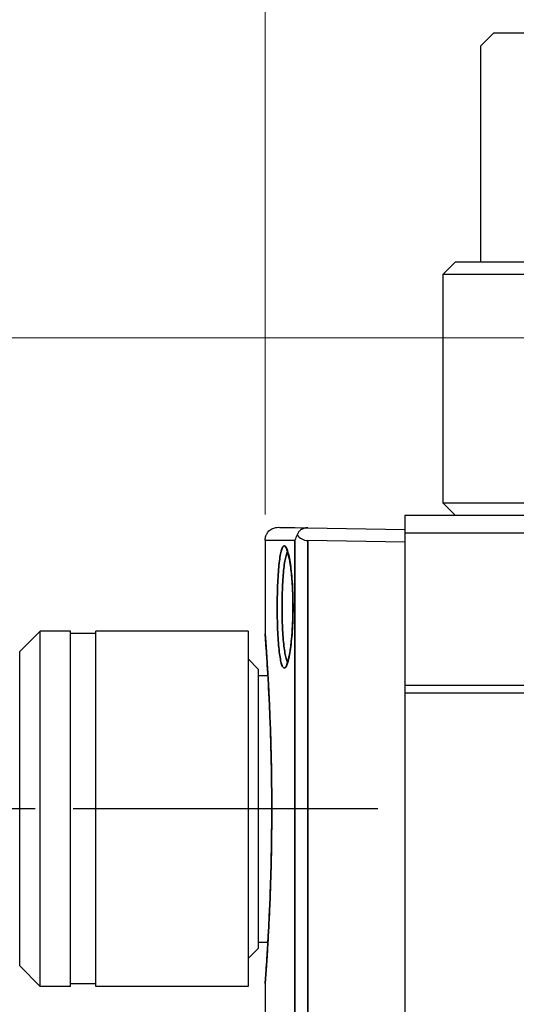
# Model space of a CAD drawing. Header units: millimetres. Extents: x 399 to 6076, y -1991 to 1602.
# Tile 75 of 256: x 4592 to 4612, y -1086 to -1048. Entities that reach past the tile are written whole.
import ezdxf

# ---------------------------------------------------------------- set-up
doc = ezdxf.new("R2010")
doc.units = ezdxf.units.MM
doc.linetypes.add('AM_ISO08W050', pattern=[18, 12, -1.5, 3, -1.5])
for name, color, linetype, lineweight in [('AM_5', 3, 'Continuous', 25), ('AM_7', 4, 'AM_ISO08W050', 25), ('可見 (ISO)', 7, 'Continuous', 25), ('窄部可見 (ISO)', 7, 'Continuous', 35)]:
    doc.layers.add(name, color=color, linetype=linetype, lineweight=lineweight)
doc.styles.add('尺寸標註', font='romans.shx', dxfattribs={"bigfont": 'CHINESET.SHX'})
doc.dimstyles.new('CNS1$0', dxfattribs={"dimtxt": 2.5, "dimasz": 2.5, "dimexe": 1, "dimexo": 1, "dimgap": 1.5, "dimtad": 1, "dimtoh": 1, "dimdec": 1, "dimdsep": 46, "dimtxsty": '尺寸標註', "dimcen": 0, "dimclrd": 2, "dimclre": 2, "dimclrt": 1, "dimadec": 0, "dimazin": 2, "dimtp": 0.1, "dimtm": 0.1, "dimtfac": 0.71, "dimtdec": 1, "dimtmove": 0, "dimatfit": 0, "dimfxl": 0, "dimlwd": 13, "dimlwe": 13, "dimarcsym": 0})

# ---------------------------------------------------------------- blocks, each defined once
blk = doc.blocks.new('*D347')
at = {"layer": 'AM_5', "color": 2, "lineweight": 13}
for p, q in [((4602.155, -1067.107), (4602.155, -1012.644)), ((4689.402, -1067.29), (4689.402, -1012.644)), ((4604.655, -1013.644), (4686.902, -1013.644))]:
    blk.add_line(p, q, dxfattribs=at)
at = {"layer": 'AM_5', "color": 2}
for points in [[(4604.655, -1013.228), (4604.655, -1014.061), (4602.155, -1013.644)], [(4686.902, -1013.228), (4686.902, -1014.061), (4689.402, -1013.644)]]:
    blk.add_solid(points, dxfattribs=at)
at = {"layer": 'Defpoints', "color": 0}
for p in [(4689.402, -1013.644), (4602.155, -1068.107), (4689.402, -1068.29)]:
    blk.add_point(p, dxfattribs=at)
at = {"layer": 'AM_5', "color": 1, "insert": (4645.778, -1010.894), "char_height": 2.5, "attachment_point": 5, "style": '尺寸標註'}
blk.add_mtext('87.2', dxfattribs=at)
blk = doc.blocks.new('*D348')
at = {"layer": 'AM_5', "color": 2, "lineweight": 13}
for p, q in [((4572.085, -1069.994), (4572.085, -1000.144)), ((4689.402, -1067.29), (4689.402, -1000.144)), ((4686.902, -1001.144), (4574.585, -1001.144))]:
    blk.add_line(p, q, dxfattribs=at)
at = {"layer": 'AM_5', "color": 2}
for points in [[(4574.585, -1000.728), (4574.585, -1001.561), (4572.085, -1001.144)], [(4686.902, -1000.728), (4686.902, -1001.561), (4689.402, -1001.144)]]:
    blk.add_solid(points, dxfattribs=at)
at = {"layer": 'Defpoints', "color": 0}
for p in [(4572.085, -1001.144), (4689.402, -1068.29), (4572.085, -1070.994)]:
    blk.add_point(p, dxfattribs=at)
at = {"layer": 'AM_5', "color": 1, "insert": (4630.743, -998.394), "char_height": 2.5, "attachment_point": 5, "style": '尺寸標註'}
blk.add_mtext('117.3', dxfattribs=at)
blk = doc.blocks.new('*D350')
at = {"layer": 'AM_5', "color": 2, "lineweight": 13}
for p, q in [((4623.303, -1060.144), (4558.987, -1060.144)), ((4559.987, -1062.644), (4559.987, -1076.194)), ((4565.975, -1078.694), (4558.987, -1078.694))]:
    blk.add_line(p, q, dxfattribs=at)
at = {"layer": 'AM_5', "color": 2}
for points in [[(4559.571, -1062.644), (4560.404, -1062.644), (4559.987, -1060.144)], [(4559.571, -1076.194), (4560.404, -1076.194), (4559.987, -1078.694)]]:
    blk.add_solid(points, dxfattribs=at)
at = {"layer": 'Defpoints', "color": 0}
for p in [(4624.303, -1060.144), (4559.987, -1078.694), (4566.975, -1078.694)]:
    blk.add_point(p, dxfattribs=at)
at = {"layer": 'AM_5', "color": 1, "insert": (4557.237, -1069.419), "char_height": 2.5, "attachment_point": 5, "rotation": 90, "style": '尺寸標註'}
blk.add_mtext('18.6', dxfattribs=at)

msp = doc.modelspace()

# ---------------------------------------------------------------- linework, layer by layer
at = {"layer": 'AM_7'}
msp.add_line((4606.595, -1078.694), (4566.975, -1078.694), dxfattribs=at)
at = {"layer": '可見 (ISO)'}
for p, q in [((4611.155, -1048.144), (4610.655, -1048.644)), ((4677.155, -1048.144), (4611.155, -1048.144)), ((4610.655, -1057.144), (4610.655, -1048.644)), ((4609.155, -1057.644), (4609.655, -1057.144)), ((4609.655, -1057.144), (4616.696, -1057.144)), ((4616.567, -1057.644), (4609.155, -1057.644)), ((4609.155, -1057.644), (4609.155, -1066.644)), ((4609.155, -1066.644), (4616.567, -1066.644)), ((4609.155, -1066.644), (4609.655, -1067.144)), ((4607.655, -1067.144), (4607.655, -1067.841)), ((4609.655, -1067.144), (4607.655, -1067.144)), ((4616.696, -1067.144), (4609.655, -1067.144)), ((4603.829, -1067.627), (4607.655, -1067.694)), ((4607.655, -1067.841), (4607.655, -1073.841)), ((4679.655, -1067.841), (4607.655, -1067.841)), ((4602.155, -1068.107), (4602.155, -1071.806)), ((4607.655, -1068.194), (4603.829, -1068.128)), ((4592.485, -1072.499), (4593.29, -1071.694)), ((4593.29, -1085.694), (4593.29, -1071.694)), ((4594.485, -1071.694), (4593.29, -1071.694)), ((4594.485, -1085.694), (4594.485, -1071.694)), ((4595.485, -1085.694), (4595.485, -1071.694)), ((4601.485, -1071.694), (4595.485, -1071.694)), ((4601.485, -1071.694), (4601.485, -1085.694)), ((4595.485, -1071.794), (4594.485, -1071.794)), ((4592.485, -1084.889), (4592.485, -1072.499)), ((4602.885, -1072.207), (4602.885, -1072.207)), ((4601.885, -1073.194), (4601.485, -1072.794)), ((4601.885, -1073.194), (4601.885, -1084.194)), ((4601.885, -1073.444), (4602.263, -1073.444)), ((4607.655, -1073.841), (4607.655, -1074.141)), ((4679.655, -1073.841), (4607.655, -1073.841)), ((4607.655, -1074.141), (4607.655, -1093.794)), ((4679.655, -1074.141), (4607.655, -1074.141)), ((4601.885, -1083.944), (4602.263, -1083.944)), ((4601.885, -1084.194), (4601.485, -1084.594)), ((4592.485, -1084.889), (4593.29, -1085.694)), ((4594.485, -1085.694), (4593.29, -1085.694)), ((4595.485, -1085.594), (4594.485, -1085.594)), ((4601.485, -1085.694), (4595.485, -1085.694)), ((4602.155, -1085.583), (4602.155, -1116.481))]:
    msp.add_line(p, q, dxfattribs=at)
msp.add_ellipse((4603.82, -1067.627), major_axis=(0.355, -0.365), ratio=0.965693, start_param=4.546063, end_param=5.510877, dxfattribs=at)
for points, knots in [([(4602.155, -1068.107), (4602.155, -1068.053), (4602.164, -1067.999), (4602.193, -1067.913), (4602.209, -1067.879), (4602.257, -1067.8), (4602.293, -1067.758), (4602.361, -1067.701), (4602.389, -1067.683), (4602.466, -1067.641), (4602.52, -1067.623), (4602.603, -1067.609), (4602.634, -1067.607), (4602.664, -1067.607)], [0, 0, 0, 0, 0.01613781, 0.01613781, 0.02726915, 0.02726915, 0.04367767, 0.04367767, 0.05366729, 0.05366729, 0.07010255, 0.07010255, 0.07913314, 0.07913314, 0.07913314, 0.07913314]), ([(4603.829, -1067.627), (4603.804, -1067.627), (4603.78, -1067.628), (4603.73, -1067.635), (4603.705, -1067.64), (4603.632, -1067.663), (4603.59, -1067.685), (4603.519, -1067.738), (4603.491, -1067.767), (4603.445, -1067.832), (4603.427, -1067.868), (4603.414, -1067.905)], [0.00000019, 0.00000019, 0.00000019, 0.00000019, 0.00744959, 0.00744959, 0.01529992, 0.01529992, 0.03141546, 0.03141546, 0.04634704, 0.04634704, 0.06247104, 0.06247104, 0.06247104, 0.06247104]), ([(4603.414, -1067.905), (4603.391, -1067.94), (4603.373, -1067.977), (4603.347, -1068.041), (4603.338, -1068.07), (4603.33, -1068.108), (4603.328, -1068.118), (4603.327, -1068.127)], [-0.02799679, -0.02799679, -0.02799679, -0.02799679, -0.01217307, -0.01217307, 0, 0, 0.00407818, 0.00407818, 0.00407818, 0.00407818]), ([(4603.002, -1072.993), (4603.002, -1072.993), (4603.002, -1072.993), (4603.002, -1072.993), (4603.008, -1072.984), (4603.027, -1072.942), (4603.042, -1072.902), (4603.079, -1072.773), (4603.103, -1072.668), (4603.15, -1072.397), (4603.173, -1072.218), (4603.212, -1071.815), (4603.228, -1071.582), (4603.239, -1071.309), (4603.24, -1071.277), (4603.244, -1071.149), (4603.247, -1071.052), (4603.25, -1070.828), (4603.25, -1070.701), (4603.246, -1070.321), (4603.236, -1070.067), (4603.207, -1069.602), (4603.186, -1069.385), (4603.138, -1069.01), (4603.109, -1068.848), (4603.066, -1068.669), (4603.052, -1068.619), (4603.027, -1068.546), (4603.016, -1068.519), (4603.005, -1068.499), (4603.002, -1068.495), (4603.002, -1068.495)], [0.0434328, 0.0434328, 0.0434328, 0.0434328, 0.0436747, 0.0436747, 0.0695634, 0.0695634, 0.1084197, 0.1084197, 0.1676655, 0.1676655, 0.2381042, 0.2381042, 0.3127852, 0.3127852, 0.3226118, 0.3226118, 0.3521426, 0.3521426, 0.3899924, 0.3899924, 0.4663748, 0.4663748, 0.5416886, 0.5416886, 0.6171019, 0.6171019, 0.6532558, 0.6532558, 0.6863079, 0.6863079, 0.7025151, 0.7025151, 0.7025151, 0.7025151]), ([(4602.156, -1085.568), (4602.156, -1085.568), (4602.156, -1085.568), (4602.156, -1085.567), (4602.156, -1085.567), (4602.156, -1085.565), (4602.156, -1085.562), (4602.158, -1085.542), (4602.16, -1085.514), (4602.172, -1085.344), (4602.191, -1085.089), (4602.239, -1084.37), (4602.268, -1083.9), (4602.324, -1082.805), (4602.351, -1082.166), (4602.385, -1081.064), (4602.395, -1080.622), (4602.415, -1079.438), (4602.418, -1078.668), (4602.405, -1077.185), (4602.389, -1076.453), (4602.347, -1075.109), (4602.319, -1074.479), (4602.263, -1073.405), (4602.234, -1072.946), (4602.188, -1072.257), (4602.17, -1072.017), (4602.16, -1071.875), (4602.158, -1071.855), (4602.157, -1071.835), (4602.156, -1071.829), (4602.156, -1071.824), (4602.156, -1071.823), (4602.156, -1071.822), (4602.156, -1071.821), (4602.156, -1071.821), (4602.156, -1071.821), (4602.156, -1071.821), (4602.156, -1071.821), (4602.156, -1071.821), (4602.156, -1071.821), (4602.156, -1071.821), (4602.156, -1071.821), (4602.156, -1071.821), (4602.156, -1071.821), (4602.156, -1071.82), (4602.156, -1071.82), (4602.156, -1071.82), (4602.156, -1071.82), (4602.155, -1071.82), (4602.155, -1071.82), (4602.155, -1071.819), (4602.155, -1071.819), (4602.155, -1071.818), (4602.155, -1071.817), (4602.155, -1071.814), (4602.155, -1071.813), (4602.155, -1071.81), (4602.155, -1071.808), (4602.155, -1071.806)], [0.030727, 0.030727, 0.030727, 0.030727, 0.033348, 0.033348, 0.041906, 0.041906, 0.067585, 0.067585, 0.144725, 0.144725, 0.371768, 0.371768, 0.595349, 0.595349, 0.81894, 0.81894, 0.95727, 0.95727, 1.182564, 1.182564, 1.404953, 1.404953, 1.628056, 1.628056, 1.851626, 1.851626, 2.075289, 2.075289, 2.128416, 2.128416, 2.155068, 2.155068, 2.168383, 2.168383, 2.175029, 2.175029, 2.178345, 2.178345, 2.179999, 2.179999, 2.180826, 2.180826, 2.181246, 2.181246, 2.181403, 2.181403, 2.181521, 2.181521, 2.181561, 2.181561, 2.181601, 2.181601, 2.181682, 2.181682, 2.182002, 2.182002, 2.182414, 2.182414, 2.183, 2.183, 2.183, 2.183]), ([(4602.263, -1073.444), (4602.258, -1073.349), (4602.252, -1073.257), (4602.22, -1072.727), (4602.196, -1072.378), (4602.172, -1072.042), (4602.166, -1071.96), (4602.16, -1071.877), (4602.158, -1071.856), (4602.157, -1071.835), (4602.156, -1071.83), (4602.156, -1071.824), (4602.156, -1071.823), (4602.156, -1071.822), (4602.156, -1071.821), (4602.156, -1071.821), (4602.156, -1071.821), (4602.156, -1071.821), (4602.156, -1071.821), (4602.156, -1071.821)], [1.6726621, 1.6726621, 1.6726621, 1.6726621, 1.7168667, 1.7168667, 1.9404696, 1.9404696, 2.0462179, 2.0462179, 2.1001644, 2.1001644, 2.127232, 2.127232, 2.1407555, 2.1407555, 2.1475048, 2.1475048, 2.1508723, 2.1508723, 2.1524677, 2.1524677, 2.1524677, 2.1524677]), ([(4602.155, -1085.583), (4602.155, -1085.58), (4602.155, -1085.578), (4602.155, -1085.574), (4602.155, -1085.573), (4602.155, -1085.572), (4602.155, -1085.571), (4602.155, -1085.57), (4602.155, -1085.57), (4602.155, -1085.569), (4602.155, -1085.569), (4602.155, -1085.569), (4602.155, -1085.569), (4602.155, -1085.569), (4602.156, -1085.568), (4602.156, -1085.568), (4602.156, -1085.568), (4602.156, -1085.568), (4602.156, -1085.568), (4602.156, -1085.568), (4602.156, -1085.568), (4602.156, -1085.568), (4602.156, -1085.568), (4602.156, -1085.568), (4602.156, -1085.568), (4602.156, -1085.567), (4602.156, -1085.567), (4602.156, -1085.563), (4602.156, -1085.558), (4602.159, -1085.526), (4602.162, -1085.477), (4602.18, -1085.243), (4602.201, -1084.953), (4602.238, -1084.378), (4602.25, -1084.172), (4602.263, -1083.944)], [0, 0, 0, 0, 0.0007597, 0.0007597, 0.0010445, 0.0010445, 0.0012583, 0.0012583, 0.0013386, 0.0013386, 0.0013766, 0.0013766, 0.0014149, 0.0014149, 0.0014533, 0.0014533, 0.0015306, 0.0015306, 0.0018372, 0.0018372, 0.0022458, 0.0022458, 0.0034715, 0.0034715, 0.0071487, 0.0071487, 0.0181804, 0.0181804, 0.0512838, 0.0512838, 0.1508183, 0.1508183, 0.3773886, 0.3773886, 0.4825223, 0.4825223, 0.4825223, 0.4825223])]:
    msp.add_open_spline(points, degree=3, knots=knots, dxfattribs=at)
for points in [[(4602.664, -1067.607), (4602.664, -1067.607), (4603.057, -1067.614), (4603.829, -1067.627)], [(4602.155, -1071.806), (4602.155, -1071.806), (4602.155, -1071.806), (4602.155, -1071.806)]]:
    msp.add_open_spline(points, degree=3, dxfattribs=at)
at = {"layer": '窄部可見 (ISO)'}
for p, q in [((4602.155, -1068.107), (4603.327, -1068.127)), ((4603.327, -1115.711), (4603.327, -1068.127)), ((4603.829, -1068.128), (4603.829, -1115.711))]:
    msp.add_line(p, q, dxfattribs=at)
for points, knots in [([(4603.243, -1071.252), (4603.238, -1071.408), (4603.231, -1071.558), (4603.211, -1071.847), (4603.199, -1071.987), (4603.172, -1072.246), (4603.157, -1072.366), (4603.123, -1072.584), (4603.105, -1072.683), (4603.048, -1072.937), (4603.006, -1073.055), (4602.945, -1073.139), (4602.924, -1073.153), (4602.883, -1073.148), (4602.864, -1073.131), (4602.826, -1073.066), (4602.808, -1073.018), (4602.773, -1072.894), (4602.757, -1072.818), (4602.728, -1072.64), (4602.714, -1072.537), (4602.69, -1072.313), (4602.679, -1072.19), (4602.661, -1071.923), (4602.653, -1071.783), (4602.641, -1071.49), (4602.636, -1071.336), (4602.63, -1071.024), (4602.629, -1070.867), (4602.63, -1070.551), (4602.631, -1070.391), (4602.638, -1070.081), (4602.643, -1069.928), (4602.657, -1069.639), (4602.665, -1069.501), (4602.684, -1069.241), (4602.695, -1069.12), (4602.72, -1068.902), (4602.734, -1068.804), (4602.765, -1068.633), (4602.781, -1068.562), (4602.816, -1068.447), (4602.835, -1068.404), (4602.873, -1068.348), (4602.893, -1068.335), (4602.934, -1068.341), (4602.954, -1068.359), (4603.016, -1068.458), (4603.058, -1068.585), (4603.114, -1068.851), (4603.131, -1068.953), (4603.164, -1069.179), (4603.179, -1069.302), (4603.205, -1069.565), (4603.216, -1069.708), (4603.234, -1070.001), (4603.241, -1070.152), (4603.25, -1070.464), (4603.252, -1070.624), (4603.252, -1070.939), (4603.249, -1071.096), (4603.243, -1071.252)], [0, 0, 0, 0, 0.00047946, 0.00047946, 0.00095892, 0.00095892, 0.00143838, 0.00143838, 0.00191784, 0.00191784, 0.00287676, 0.00287676, 0.00335622, 0.00335622, 0.00383568, 0.00383568, 0.00431514, 0.00431514, 0.0047946, 0.0047946, 0.00527406, 0.00527406, 0.00575352, 0.00575352, 0.00623298, 0.00623298, 0.00671244, 0.00671244, 0.0071919, 0.0071919, 0.00767136, 0.00767136, 0.00815082, 0.00815082, 0.00863028, 0.00863028, 0.00910974, 0.00910974, 0.0095892, 0.0095892, 0.01006866, 0.01006866, 0.01054812, 0.01054812, 0.01102758, 0.01102758, 0.01150704, 0.01150704, 0.01246596, 0.01246596, 0.01294542, 0.01294542, 0.01342488, 0.01342488, 0.01390434, 0.01390434, 0.0143838, 0.0143838, 0.01486326, 0.01486326, 0.01534272, 0.01534272, 0.01534272, 0.01534272]), ([(4603.039, -1068.581), (4603.022, -1068.606), (4603.006, -1068.643), (4602.99, -1068.69), (4602.973, -1068.742), (4602.957, -1068.807), (4602.941, -1068.886), (4602.926, -1068.964), (4602.912, -1069.054), (4602.9, -1069.154), (4602.887, -1069.254), (4602.876, -1069.365), (4602.866, -1069.484), (4602.857, -1069.603), (4602.849, -1069.729), (4602.842, -1069.862), (4602.835, -1069.994), (4602.83, -1070.134), (4602.827, -1070.277), (4602.823, -1070.419), (4602.822, -1070.565), (4602.821, -1070.71), (4602.821, -1070.855), (4602.822, -1070.999), (4602.825, -1071.142), (4602.828, -1071.285), (4602.833, -1071.426), (4602.839, -1071.56), (4602.845, -1071.694), (4602.852, -1071.823), (4602.862, -1071.945), (4602.871, -1072.068), (4602.882, -1072.18), (4602.894, -1072.284), (4602.906, -1072.387), (4602.919, -1072.481), (4602.934, -1072.563), (4602.949, -1072.645), (4602.965, -1072.714), (4602.982, -1072.771), (4602.999, -1072.828), (4603.017, -1072.873), (4603.036, -1072.902), (4603.037, -1072.904), (4603.038, -1072.906), (4603.039, -1072.907)], [0.004378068, 0.004378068, 0.004378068, 0.004378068, 0.004763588, 0.004763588, 0.004763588, 0.005196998, 0.005196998, 0.005196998, 0.005630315, 0.005630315, 0.005630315, 0.006063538, 0.006063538, 0.006063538, 0.006496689, 0.006496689, 0.006496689, 0.006929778, 0.006929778, 0.006929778, 0.007362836, 0.007362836, 0.007362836, 0.007795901, 0.007795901, 0.007795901, 0.008228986, 0.008228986, 0.008228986, 0.008662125, 0.008662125, 0.008662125, 0.009095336, 0.009095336, 0.009095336, 0.009528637, 0.009528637, 0.009528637, 0.009962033, 0.009962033, 0.009962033, 0.010395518, 0.010395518, 0.010395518, 0.010419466, 0.010419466, 0.010419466, 0.010419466]), ([(4602.155, -1071.806), (4602.155, -1071.806), (4602.155, -1071.806), (4602.155, -1071.807), (4602.155, -1071.808), (4602.155, -1071.81), (4602.155, -1071.812), (4602.157, -1071.829), (4602.161, -1071.881), (4602.167, -1071.966), (4602.168, -1071.977), (4602.169, -1071.989), (4602.17, -1072.002), (4602.17, -1072.002), (4602.17, -1072.003), (4602.17, -1072.004), (4602.172, -1072.028), (4602.173, -1072.053), (4602.175, -1072.081), (4602.178, -1072.123), (4602.182, -1072.169), (4602.185, -1072.22), (4602.189, -1072.27), (4602.193, -1072.325), (4602.197, -1072.384), (4602.198, -1072.406), (4602.2, -1072.428), (4602.201, -1072.45), (4602.213, -1072.617), (4602.226, -1072.814), (4602.24, -1073.042), (4602.242, -1073.072), (4602.244, -1073.104), (4602.246, -1073.136), (4602.252, -1073.238), (4602.258, -1073.345), (4602.265, -1073.457), (4602.267, -1073.492), (4602.269, -1073.527), (4602.271, -1073.563), (4602.277, -1073.678), (4602.284, -1073.796), (4602.29, -1073.919), (4602.292, -1073.958), (4602.294, -1073.997), (4602.296, -1074.037), (4602.305, -1074.202), (4602.313, -1074.374), (4602.321, -1074.555), (4602.327, -1074.691), (4602.333, -1074.833), (4602.339, -1074.979), (4602.341, -1075.024), (4602.343, -1075.07), (4602.345, -1075.117), (4602.358, -1075.458), (4602.37, -1075.812), (4602.38, -1076.18), (4602.382, -1076.23), (4602.383, -1076.28), (4602.384, -1076.33), (4602.389, -1076.491), (4602.392, -1076.654), (4602.396, -1076.82), (4602.397, -1076.874), (4602.398, -1076.929), (4602.399, -1076.984), (4602.402, -1077.149), (4602.405, -1077.316), (4602.407, -1077.482), (4602.408, -1077.535), (4602.408, -1077.588), (4602.409, -1077.641), (4602.414, -1078.033), (4602.416, -1078.427), (4602.415, -1078.824), (4602.415, -1078.878), (4602.415, -1078.931), (4602.415, -1078.984), (4602.414, -1079.209), (4602.412, -1079.437), (4602.41, -1079.661), (4602.408, -1079.833), (4602.406, -1080.004), (4602.403, -1080.175)], [0.03108749, 0.03108749, 0.03108749, 0.03108749, 0.03122707, 0.03122707, 0.03122707, 0.03138427, 0.03138427, 0.03138427, 0.03258477, 0.03258477, 0.03258477, 0.03274367, 0.03274367, 0.03274367, 0.03275448, 0.03275448, 0.03275448, 0.03305148, 0.03305148, 0.03305148, 0.03349697, 0.03349697, 0.03349697, 0.03394247, 0.03394247, 0.03394247, 0.0341032, 0.0341032, 0.0341032, 0.03530017, 0.03530017, 0.03530017, 0.03546193, 0.03546193, 0.03546193, 0.03597901, 0.03597901, 0.03597901, 0.03614125, 0.03614125, 0.03614125, 0.03665786, 0.03665786, 0.03665786, 0.03682037, 0.03682037, 0.03682037, 0.03749968, 0.03749968, 0.03749968, 0.03801556, 0.03801556, 0.03801556, 0.03817799, 0.03817799, 0.03817799, 0.03937326, 0.03937326, 0.03937326, 0.03953547, 0.03953547, 0.03953547, 0.04005211, 0.04005211, 0.04005211, 0.04022182, 0.04022182, 0.04022182, 0.04073096, 0.04073096, 0.04073096, 0.04089227, 0.04089227, 0.04089227, 0.04208866, 0.04208866, 0.04208866, 0.04224901, 0.04224901, 0.04224901, 0.04292632, 0.04292632, 0.04292632, 0.04344636, 0.04344636, 0.04344636, 0.04344636]), ([(4602.403, -1080.175), (4602.402, -1080.224), (4602.401, -1080.274), (4602.401, -1080.323), (4602.394, -1080.715), (4602.384, -1081.096), (4602.373, -1081.465), (4602.372, -1081.509), (4602.37, -1081.553), (4602.369, -1081.596), (4602.357, -1081.966), (4602.344, -1082.314), (4602.33, -1082.642), (4602.328, -1082.681), (4602.326, -1082.72), (4602.325, -1082.758), (4602.318, -1082.901), (4602.312, -1083.04), (4602.305, -1083.175), (4602.303, -1083.211), (4602.301, -1083.247), (4602.3, -1083.282), (4602.293, -1083.415), (4602.286, -1083.545), (4602.279, -1083.668), (4602.278, -1083.701), (4602.276, -1083.734), (4602.274, -1083.766), (4602.259, -1084.039), (4602.244, -1084.284), (4602.23, -1084.5), (4602.229, -1084.526), (4602.227, -1084.551), (4602.225, -1084.576), (4602.225, -1084.58), (4602.225, -1084.585), (4602.225, -1084.589), (4602.221, -1084.64), (4602.218, -1084.689), (4602.215, -1084.737), (4602.21, -1084.808), (4602.206, -1084.875), (4602.201, -1084.938), (4602.197, -1085.001), (4602.193, -1085.059), (4602.189, -1085.113), (4602.188, -1085.13), (4602.187, -1085.147), (4602.186, -1085.164), (4602.176, -1085.301), (4602.168, -1085.406), (4602.163, -1085.476), (4602.162, -1085.485), (4602.162, -1085.493), (4602.161, -1085.501), (4602.159, -1085.528), (4602.158, -1085.548), (4602.157, -1085.562), (4602.156, -1085.566), (4602.156, -1085.569), (4602.156, -1085.572), (4602.155, -1085.579), (4602.155, -1085.583), (4602.155, -1085.583)], [0, 0, 0, 0, 0.000152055, 0.000152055, 0.000152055, 0.001357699, 0.001357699, 0.001357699, 0.00150103, 0.00150103, 0.00150103, 0.002715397, 0.002715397, 0.002715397, 0.002858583, 0.002858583, 0.002858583, 0.003394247, 0.003394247, 0.003394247, 0.003537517, 0.003537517, 0.003537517, 0.004073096, 0.004073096, 0.004073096, 0.004216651, 0.004216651, 0.004216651, 0.005430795, 0.005430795, 0.005430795, 0.005575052, 0.005575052, 0.005575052, 0.005600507, 0.005600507, 0.005600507, 0.005897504, 0.005897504, 0.005897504, 0.006342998, 0.006342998, 0.006342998, 0.006788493, 0.006788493, 0.006788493, 0.00693433, 0.00693433, 0.00693433, 0.008146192, 0.008146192, 0.008146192, 0.008293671, 0.008293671, 0.008293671, 0.008825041, 0.008825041, 0.008825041, 0.008973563, 0.008973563, 0.008973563, 0.009360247, 0.009360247, 0.009360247, 0.009360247])]:
    msp.add_open_spline(points, degree=3, knots=knots, dxfattribs=at)
for points, weights in [([(4603.243, -1071.252), (4603.241, -1071.249), (4603.241, -1071.246)], [0.999999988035, 0.965709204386, 0.938437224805]), ([(4602.403, -1080.171), (4602.403, -1080.173), (4602.403, -1080.175)], [0.970059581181, 0.984213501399, 0.999994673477])]:
    msp.add_rational_spline(points, weights, degree=2, dxfattribs=at)

# ---------------------------------------------------------------- dimensions: what is measured, and where the dimension line sits
at = {"layer": 'AM_5'}
for base, p1, p2, picture, middle in [((4572.085, -1001.144), (4689.402, -1068.29), (4572.085, -1070.994), '*D348', (4630.743, -998.394)), ((4689.402, -1013.644), (4602.155, -1068.107), (4689.402, -1068.29), '*D347', (4645.778, -1010.894))]:
    dim = msp.add_linear_dim(base=base, p1=p1, p2=p2, dimstyle='CNS1$0', override={"dimfxl": 4, "dimarcsym": 1}, dxfattribs=at)
    dim.commit()
    dim.dimension.update_dxf_attribs({"geometry": picture, "text_midpoint": middle})
dim = msp.add_linear_dim(base=(4559.98719134, -1078.694231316), p1=(4624.303201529, -1060.144231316), p2=(4566.975039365, -1078.694231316), angle=90, dimstyle='CNS1$0', override={"dimfxl": 4, "dimarcsym": 1}, dxfattribs=at)
dim.commit()
dim.dimension.update_dxf_attribs({"geometry": '*D350', "text_midpoint": (4557.23719134, -1069.419231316)})

doc.saveas('drawing.dxf')
